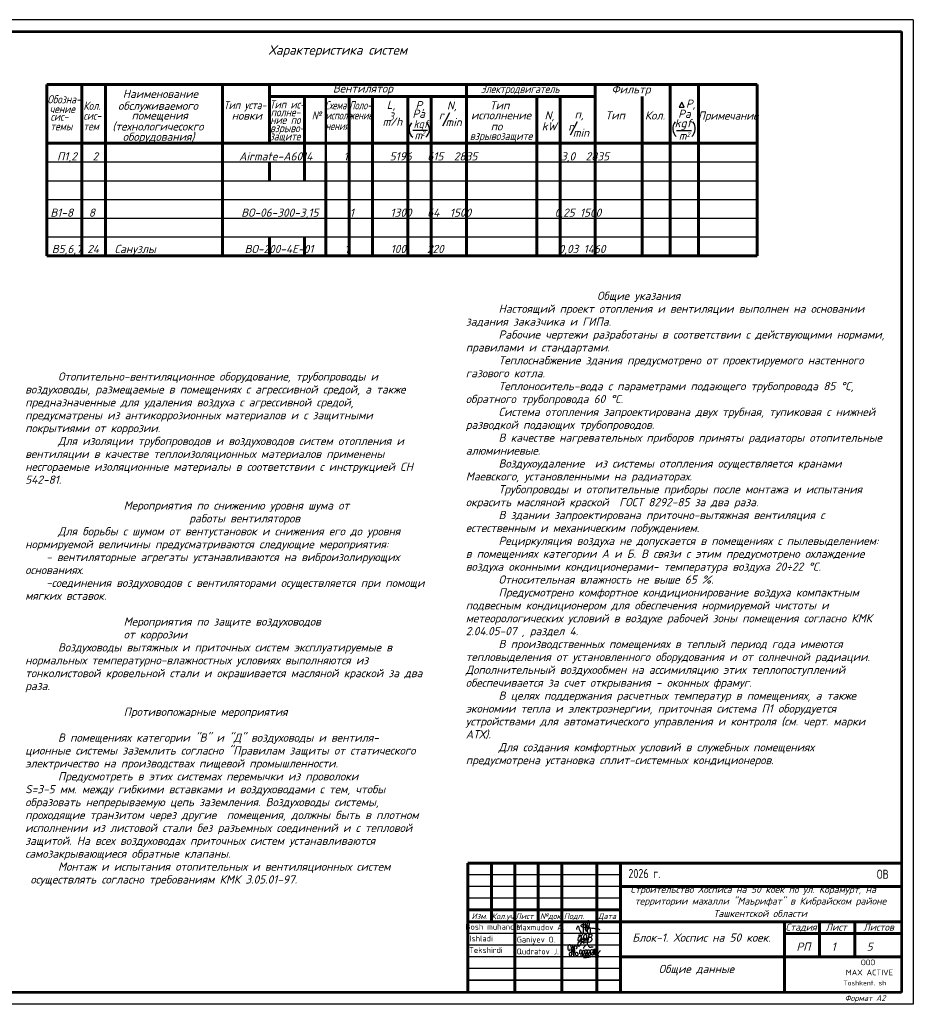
# Model space of a CAD drawing. Header units: millimetres. Extents: x -256102 to 1051688, y 9862 to 69256.
# Tile 2 of 33: x -234829 to -196702, y 9862 to 51862. Entities that reach past the tile are written whole.
import ezdxf
from ezdxf.enums import TextEntityAlignment as Align

# ---------------------------------------------------------------- set-up
doc = ezdxf.new("R2010")
doc.units = ezdxf.units.MM
doc.layers.add('Выносные', color=8, linetype='Continuous')
doc.layers.add('ТС', color=7, linetype='Continuous')
for name, color, linetype, lineweight in [('Выносные линии', 8, 'Continuous', 25), ('Основные', 153, 'Continuous', 53), ('Размер', 8, 'Continuous', 25), ('стены', 4, 'Continuous', 50), ('Текст', 7, 'Continuous', 13)]:
    doc.layers.add(name, color=color, linetype=linetype, lineweight=lineweight)
doc.styles.add('COMPLEX', font='isocpeur.ttf')
doc.styles.get("Standard").update_dxf_attribs({"font": 'isocpeui.ttf'})
doc.styles.add('style4', font='isocpeur.ttf', dxfattribs={"height": 350})
doc.styles.add('ГОСТ', font='isocpeur.ttf', dxfattribs={"oblique": 15})
doc.styles.add('ГОСТ3', font='isocpeur.ttf', dxfattribs={"oblique": 15, "height": 3})

# ---------------------------------------------------------------- blocks, each defined once
blk = doc.blocks.new('A$C4c4061ee')
at = {"color": 184, "lineweight": 30}
blk.add_spline([(-39.7, -7.1), (-36.8, 4), (-34, 7.9), (-31.2, -0.1), (-24.1, -16.2), (-16.7, -23.5), (-13.9, -23.5), (-12.5, -17.9), (-12.5, 12.7), (-8.3, 24.8), (-4.4, 27), (-3.4, 21.4), (-5.7, 12.9), (-4.4, 8), (-4.4, -10), (-2, -12.6), (3.3, -10), (9.6, 6.1), (12.6, 19.5), (7.6, 28.9), (4.7, 26.6), (2.4, 16.6), (1.1, -1.2), (2.9, -14.2), (6.8, -24.8), (10.9, -24.8), (15, -21.3), (16.5, -17.2), (16.5, -9.9), (12, 2), (5.9, 7.4), (-2.7, 10.3), (-10, 12.1), (-17, 12.1), (-21.5, 11.2), (-22.5, 7.7), (-20, 5.4), (-14, 3.7), (-0.7, 1.8), (11, 0.5), (22.2, -1.2), (37.6, -2.6), (43.5, -3.6), (49.3, -4.5), (54.9, -6.4)], degree=3, dxfattribs=at)
blk = doc.blocks.new('Odil Ganiyev')
at = {"color": 184, "lineweight": 30}
for points, knots in [([(278093, -189111), (278063, -189124), (277979, -189180), (277976, -189469), (278121, -189357), (278159, -189260), (278167, -189222)], [0, 0, 0, 0, 84.01965, 319.3343, 434.006974, 519.963926, 519.963926, 519.963926, 519.963926]), ([(278167, -189222), (278181, -189151), (278171, -189084), (278111, -189103), (278093, -189111)], [526.826092, 526.826092, 526.826092, 526.826092, 665.559085, 706.396126, 706.396126, 706.396126, 706.396126]), ([(278396, -189316), (278466, -189243), (278495, -189145), (278487, -189009), (278378, -188944), (278332, -188998), (278319, -189020), (278305, -189050), (278280, -189134), (278300, -189288), (278388, -189386)], [0, 0, 0, 0, 210.331661, 341.544209, 437.993539, 521.209993, 521.209993, 521.209993, 602.643394, 823.015149, 823.015149, 823.015149, 823.015149]), ([(278617, -189118), (278680, -189058), (278780, -189127), (278817, -189262), (278675, -189400), (278595, -189412), (278531, -189410)], [498.211239, 498.211239, 498.211239, 498.211239, 560.962433, 628.560844, 789.184895, 992.203079, 992.203079, 992.203079, 992.203079]), ([(278604, -188939), (278630, -188908), (278658, -188890), (278746, -188897), (278776, -188980), (278743, -189054), (278691, -189101), (278617, -189118)], [0, 0, 0, 0, 59.301687, 137.83445, 232.671471, 306.955654, 371.443461, 371.443461, 371.443461, 371.443461])]:
    blk.add_open_spline(points, degree=3, knots=knots, dxfattribs=at)
for points in [[(278174, -189155), (278173, -189633), (278135, -189699), (278036, -189702), (278008, -189605), (278074, -189469), (278128, -189405), (278218, -189288)], [(278009, -189095), (278081, -189029), (278139, -189055), (278204, -188993)], [(278218, -189288), (278220, -189298), (278251, -189229), (278258, -189294), (278315, -189206), (278295, -189231), (278320, -189288), (278380, -189198), (278355, -189239), (278384, -189286), (278449, -189192), (278428, -189223), (278438, -189281), (278515, -189197), (278494, -189208), (278505, -189282), (278604, -188932), (278563, -189514)], [(278213, -189509), (278316, -189388), (278340, -189483), (278421, -189425), (278521, -189382)]]:
    blk.add_spline(points, degree=3, dxfattribs=at)
blk = doc.blocks.new('A$C77aec0c1')
at = {"color": 184, "lineweight": 30}
for points in [[(-78.4, 25.2), (-78.4, 19.8), (-80.1, 15.4), (-82.7, 15.2), (-85.9, 18.3), (-87.6, 24.6), (-87.6, 33.5), (-85.8, 41.5), (-83.2, 44.9), (-79.5, 45.3), (-74.8, 37.3), (-71.4, 24), (-70.3, 12.8), (-70.6, 1.9), (-72.5, -8.2), (-74.5, -11.9), (-76.7, -12.4), (-79.3, -9.8), (-81.1, -2.5), (-80.5, 2.8), (-78.6, 6.3), (-76.3, 8.1), (-74.2, 8.6)], [(-70.3, 8.8), (-64.2, 15.4), (-63.4, 26), (-64.7, 36.5), (-65.8, 41.1), (-66, 40.4), (-65.4, 38.6), (-63.9, 30.6), (-63.4, 26), (-62.4, 17.4), (-61.3, 7.7), (-60.5, -1.3), (-59.7, -9.1), (-59.2, -11.6), (-59.5, -10.3), (-59.8, -8.8), (-61, 4.4), (-61.6, 9.7), (-62.2, 15.2), (-62.4, 16.8), (-60.5, 15), (-58.2, 15.7), (-56.6, 21.2), (-56.7, 31.2), (-55.8, 37.1), (-53.2, 40), (-50, 39.7), (-45.9, 34.7), (-45.4, 29.7), (-46.3, 25.7), (-48.8, 25), (-50.3, 25.3)], [(-56.6, 20.3), (-55.7, 12.4), (-53.4, 2), (-50.9, -4.5), (-47.7, -7.4), (-43.4, -8.2), (-40.2, -6.5), (-38.7, -1.4), (-39.6, 2.9), (-41.5, 6), (-44.2, 7.7), (-47, 7.2), (-47.6, 5.7)], [(-30.4, 1), (-29.8, 17.4), (-28.4, 20.1), (-25.6, 19.9), (-20.5, 13.6), (-18.9, 4.6), (-17.5, -7.1), (-18.5, -11.1), (-21.9, -11.5), (-24, -7.9), (-23.3, -0.6), (-20.4, 7.3), (-17, 14), (-13.9, 18.7), (-9.6, 18.3), (-6.3, 10.9), (-5, -2.4), (-5, -8.8), (-9, -10.1), (-12.3, -6.5), (-11.2, 0.2), (-8.3, 6.3), (-6.9, 12.8), (-4.7, 17.9), (-0.2, 20.5), (4.2, 17.9), (6, 9.7), (7.1, 1), (7.6, -6.8), (4.7, -8.8), (0.1, -8.1), (-0.1, -1.4), (3.2, 6.9), (7.8, 15.8), (10.6, 19.9), (16, 19.6), (19.3, 13.2), (20.4, 0.9), (19.5, -6.1), (16.8, -9.2), (13.6, -8.5), (11.7, -1), (15.1, 6.9), (19.9, 14.2), (24.4, 19.9), (31, 21.1), (35, 14.6), (36.2, 0.9), (34.1, -5.6), (29.3, -6.4), (26.9, -3.5), (30.5, 6.3), (35.4, 12.4), (39.7, 19.3), (40.4, 25.2), (40.7, 24.3), (43.9, -4.9), (43.8, -3.9), (42.9, 9.7), (43.1, 12.5), (45.5, 16.5), (50.4, 21.1), (52.2, 22.2), (51.2, 21.8)], [(-10.4, 26.1), (-11.3, 30.7), (-5.9, 37.4), (1.2, 43.5), (6.2, 44.3), (10.3, 42.2), (12.4, 38), (15, 34.5), (18.4, 33), (24.9, 33.5), (29.4, 34.6), (33.6, 34.4), (35.1, 34)], [(42.9, 10.8), (45.1, 7.7), (48.3, 5.7), (51.7, 3.7), (54.9, -0.4), (57.8, -5.8), (58.9, -10.7), (58.5, -15.5), (56.8, -17.9), (52, -18.5), (48.4, -18.1), (46.1, -15.6), (45.8, -12.6), (48.1, -9.4), (51.1, -6.3), (54.5, -2.6), (57.9, 1), (62.2, 6.3), (66.5, 12.8), (69.8, 17.8)], [(-11.8, -17.3), (-2.7, -17.5), (7.9, -15.9), (17.6, -14.8), (25.1, -13.1), (30.9, -13.1)]]:
    blk.add_spline(points, degree=3, dxfattribs=at)

msp = doc.modelspace()

# ---------------------------------------------------------------- linework, layer by layer
at = {"color": 7, "lineweight": 50}
msp.add_line((-221770.3, 48592.4), (-221770.3, 45792.4), dxfattribs=at)
at = {"color": 7, "lineweight": 25}
for p, q in [((-206582.6, 48340.8), (-206696.7, 48131.7)), ((-206473.1, 48131.7), (-206582.6, 48340.8)), ((-216485.4, 47888.4), (-216785.1, 47322.5)), ((-206696.7, 48131.7), (-206473.1, 48131.7)), ((-211042.3, 47506.9), (-211342, 46941)), ((-218060.8, 47146.3), (-217428, 47146.3)), ((-206801.7, 47135.1), (-206169, 47135.1))]:
    msp.add_line(p, q, dxfattribs=at)
at = {"color": 7}
for p, q in [((-233670.3, 45792.4), (-210270.3, 45792.4)), ((-210270.3, 45792.4), (-205803.6, 45792.4)), ((-205803.6, 45792.4), (-203370.3, 45792.4)), ((-233670.3, 44992.4), (-231170.3, 44992.4)), ((-231170.3, 44992.4), (-210270.3, 44992.4)), ((-210270.3, 44992.4), (-205803.6, 44992.4)), ((-205803.6, 44992.4), (-203370.3, 44992.4)), ((-233670.3, 44192.4), (-210270.3, 44192.4)), ((-210270.3, 44192.4), (-205803.6, 44192.4)), ((-205803.6, 44192.4), (-203370.3, 44192.4)), ((-233670.3, 43392.4), (-210270.3, 43392.4)), ((-210270.3, 43392.4), (-203370.3, 43392.4)), ((-233670.3, 42592.4), (-231170.3, 42592.4)), ((-233670.3, 42592.4), (-210270.3, 42592.4)), ((-233670.3, 42592.4), (-210270.3, 42592.4)), ((-231170.3, 42592.4), (-210270.3, 42592.4)), ((-210270.3, 42592.4), (-203370.3, 42592.4)), ((-210270.3, 42592.4), (-203370.3, 42592.4)), ((-210270.3, 42592.4), (-205803.6, 42592.4)), ((-233670.3, 41792.4), (-210270.3, 41792.4)), ((-233670.3, 41792.4), (-210270.3, 41792.4)), ((-210270.3, 41792.4), (-203370.3, 41792.4)), ((-210270.3, 41792.4), (-203370.3, 41792.4))]:
    msp.add_line(p, q, dxfattribs=at)
at = {"color": 7, "lineweight": 25}
for centre, start, end in [((-217781, 47179.6), 138.7479, 230.05968), ((-217781, 47179.6), 309.94032, 41.2521), ((-206533.9, 47213.5), 138.7479, 230.05968), ((-206435.3, 47213.5), 309.94032, 41.2521)]:
    msp.add_arc(centre, 434.2, start, end, dxfattribs=at)
at = {"layer": 'Выносные', "color": 7, "linetype": 'Continuous'}
for p, q in [((-209201.5, 15386.8), (-215701.5, 15386.8)), ((-209201.5, 14886.8), (-215701.5, 14886.8)), ((-209201.5, 14386.8), (-215701.5, 14386.8)), ((-209201.5, 12886.8), (-215701.5, 12886.8)), ((-209201.5, 12386.8), (-215701.5, 12386.8)), ((-209201.5, 11886.8), (-215701.5, 11886.8)), ((-209201.5, 11386.8), (-215701.5, 11386.8)), ((-209201.5, 10886.8), (-215701.5, 10886.8))]:
    msp.add_line(p, q, dxfattribs=at)
at = {"layer": 'Выносные', "color": 7, "linetype": 'Continuous', "lineweight": 15}
msp.add_line((-209201.5, 13386.8), (-215701.5, 13386.8), dxfattribs=at)
at = {"layer": 'Выносные линии', "color": 7}
msp.add_line((-215701.5, 10886.8), (-209201.5, 10886.8), dxfattribs=at)
at = {"layer": 'Основные', "color": 7}
for p, q in [((-254101.5, 51361.7), (-197201.5, 51361.7)), ((-197201.5, 51361.7), (-197201.5, 10361.7)), ((-197201.5, 10361.7), (-254101.5, 10361.7))]:
    msp.add_line(p, q, dxfattribs=at)
at = {"layer": 'Размер', "color": 7}
for p, q in [((-196701.5, 51861.7), (-256101.5, 51861.7)), ((-196701.5, 51861.7), (-196701.5, 9861.7)), ((-196701.5, 9861.7), (-256101.5, 9861.7))]:
    msp.add_line(p, q, dxfattribs=at)
at = {"layer": 'стены', "color": 7, "linetype": 'Continuous', "lineweight": 60}
for p, q in [((-215701.5, 15886.8), (-215701.5, 10386.8)), ((-197201.5, 15886.8), (-215701.5, 15886.8)), ((-214701.5, 15886.8), (-214701.5, 13386.8)), ((-213701.5, 15886.8), (-213701.5, 10386.8)), ((-212701.5, 15886.8), (-212701.5, 13386.8)), ((-211701.5, 15886.8), (-211701.5, 10386.8)), ((-210201.5, 15886.8), (-210201.5, 10386.8)), ((-209201.5, 15886.8), (-209201.5, 10386.8)), ((-209201.5, 14886.8), (-197201.5, 14886.8)), ((-209201.5, 13886.8), (-215701.5, 13886.8)), ((-215701.5, 13386.8), (-197201.5, 13386.8)), ((-202201.5, 13386.8), (-202201.5, 10386.8)), ((-200701.5, 13386.8), (-200701.5, 11886.8)), ((-199201.5, 13386.8), (-199201.5, 11886.8)), ((-202201.5, 12886.8), (-197201.5, 12886.8)), ((-209201.5, 11886.8), (-197201.5, 11886.8))]:
    msp.add_line(p, q, dxfattribs=at)
at = {"layer": 'ТС', "color": 7, "lineweight": 60}
for p, q in [((-233670.3, 49092.4), (-233670.3, 41792.4)), ((-233670.3, 49092.4), (-210270.3, 49092.4)), ((-232170.3, 49092.4), (-232170.3, 41792.4)), ((-231170.3, 49092.4), (-231170.3, 41792.4)), ((-226170.3, 49092.4), (-226170.3, 41792.4)), ((-224170.3, 49092.4), (-224170.3, 46592.4)), ((-215770.3, 49092.4), (-215770.3, 41792.4)), ((-210270.3, 49092.4), (-210270.3, 41792.4)), ((-210270.3, 49092.4), (-210270.3, 41792.4)), ((-210270.3, 49092.4), (-203370.3, 49092.4)), ((-207070.3, 49092.4), (-207070.3, 41792.4)), ((-205870.3, 49092.4), (-205870.3, 41792.4)), ((-203370.3, 49092.4), (-203370.3, 41792.4)), ((-224170.3, 48592.4), (-210270.3, 48592.4)), ((-222670.3, 48592.4), (-222670.3, 45792.4)), ((-220770.3, 48592.4), (-220770.3, 41792.4)), ((-219770.3, 48592.4), (-219770.3, 41792.4)), ((-218270.3, 48592.4), (-218270.3, 41792.4)), ((-217270.3, 48592.4), (-217270.3, 41792.4)), ((-212770.3, 48592.4), (-212770.3, 41792.4)), ((-211770.3, 48592.4), (-211770.3, 41792.4)), ((-208270.3, 48592.4), (-208270.3, 41792.4)), ((-233670.3, 46592.4), (-210270.3, 46592.4)), ((-210270.3, 46592.4), (-203370.3, 46592.4)), ((-224170.3, 45792.4), (-224170.3, 44992.4)), ((-222670.3, 45792.4), (-222670.3, 44992.4)), ((-221770.3, 45792.4), (-221770.3, 41792.4)), ((-224168.6, 42592.4), (-224168.6, 41792.4)), ((-222670.3, 42592.4), (-222670.3, 41792.4)), ((-233670.3, 41792.4), (-210270.3, 41792.4)), ((-210270.3, 41792.4), (-203370.3, 41792.4))]:
    msp.add_line(p, q, dxfattribs=at)

# ---------------------------------------------------------------- block references
at = {"xscale": 0.7326778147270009, "yscale": 0.7326778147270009, "zscale": 0.7326778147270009, "rotation": 351.5695638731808}
msp.add_blockref('Odil Ganiyev', (-392152.6, 179699.8), dxfattribs=at)
for name, p, xscale, yscale, zscale in [('A$C4c4061ee', (-210645.3, 13123.5), 10.45975922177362, 10.45975922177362, 10.45975922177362), ('A$C77aec0c1', (-210663.1, 12010.1), 8.776011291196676, 8.776011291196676, 8.776011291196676)]:
    msp.add_blockref(name, p, dxfattribs=dict(xscale=xscale, yscale=yscale, zscale=zscale))

# ---------------------------------------------------------------- texts
at = {"color": 7, "lineweight": 50, "style": 'ГОСТ', "oblique": 15}
for s, height, p in [('Характеристика систем', 400, (-224206, 50369.1)), ('Наименование', 350, (-230430.4, 48524.3)), ('Вентилятор', 350, (-221466.1, 48753.2)), ('Фильтр', 350, (-209576.1, 48717.1)), ('обслуживаемого', 350, (-230629.9, 48014.5)), ('L,', 350, (-219167.4, 48058.7)), ('Р,', 350, (-217944.3, 48038.3)), ('N,', 350, (-216601.2, 48028.1)), ('Тип ', 350, (-214769.2, 48032)), (' Р,', 350, (-206626.5, 48102.5)), ('Ра', 350, (-218073.7, 47675)), ('N,', 350, (-212435.2, 47604.5)), ('п,', 350, (-211151.9, 47654.8)), ('Тип ', 350, (-209838.4, 47605.7)), ('Кол.', 350, (-208153.6, 47602.2)), ('Pа', 350, (-206733.7, 47671.9)), ('(технологичесокго', 350, (-230873.8, 47133.6)), ('помещения', 350, (-230053.5, 47602.1)), ('новки', 350, (-225783, 47596.3)), ('m/h', 350, (-219345.1, 47338.6)), ('r', 350, (-216943.1, 47609.4)), ('min', 350, (-216662.1, 47316.8)), ('исполнение', 350, (-215572, 47611.2)), ('kW', 350, (-212553.9, 47139.1)), ('kgf', 350, (-206884.7, 47274.2)), ('оборудования)', 350, (-230430.4, 46695.2)), ('по', 350, (-214732.2, 47136.8)), ('r', 350, (-211422.1, 47124)), ('min', 350, (-211226.2, 46866.8)), ('m', 350, (-217985.4, 46754.8)), ('m', 350, (-206708.5, 46735.6)), ('Блок-1. Хоспис на 50 коек.', 350, (-208690.6, 12532.7)), ('Общие данные', 350, (-207565, 11194.8))]:
    msp.add_text(s, height=height, dxfattribs=at).set_placement(p)
for s, height, width, p in [('Электродвигатель', 350, 0.84, (-215162, 48730.9)), ('Обозна-', 350, 0.84, (-233645.3, 48291.5)), ('Кол.', 350, 0.84, (-232111, 48016)), ('Тип уста-', 350, 0.84, (-226124.2, 48044.3)), ('Тип ис-', 350, 0.84, (-224163.7, 48072.3)), ('Схема', 350, 0.75, (-221802.7, 48036.6)), ('Поло-', 350, 0.75, (-220769.3, 48036.1)), ('чение', 350, 0.84, (-233552.2, 47876.7)), ('полне-', 350, 0.84, (-224118.6, 47738.6)), ('№', 350, 0.84, (-222367.8, 47603.5)), ('3', 350, 0.84, (-219080.7, 47555.7)), ('Примечание', 350, 0.95, (-205889.2, 47596.2)), ('сис-', 350, 0.84, (-233516.4, 47554.8)), ('сис-', 350, 0.84, (-232111, 47594)), ('ние по', 350, 0.84, (-224136.6, 47413.9)), ('испол-', 350, 0.75, (-221781.2, 47604)), ('жение', 350, 0.75, (-220775.3, 47609.9)), ('kgf', 350, 0.84, (-218020.4, 47237.1)), ('темы', 350, 0.84, (-233519.8, 47138.4)), ('тем', 350, 0.84, (-232111, 47142.4)), ('взрыво-', 350, 0.84, (-224145.7, 47062.1)), ('нения', 350, 0.75, (-221781.2, 47151.1)), ('2', 200, 0.8, (-217673, 46919.5)), ('2', 200, 0.8, (-206366.5, 46863.3)), ('защите', 350, 0.84, (-224163.7, 46710.4)), ('взрывозащите', 350, 0.87, (-215625.8, 46728.1))]:
    msp.add_text(s, height=height, dxfattribs=dict(at, width=width)).set_placement(p)
for s, p in [('Строительство Хосписа на 50 коек по ул. Корамурт, на', (-208769.3, 14614.3)), ('территории махалли "Маърифат" в Кибрайском районе', (-208585.9, 14116.6)), ('Ташкентской области', (-205229.7, 13586.7))]:
    msp.add_text(s, height=300).set_placement(p)
at = {"color": 0, "linetype": 'Continuous', "lineweight": -2, "style": 'COMPLEX', "width": 0.85}
msp.add_text('Bosh muhandis', height=250, dxfattribs=at).set_placement((-214636.9, 13168.7), align=Align.MIDDLE_CENTER)
at = {"color": 0, "linetype": 'Continuous', "lineweight": -2, "style": 'COMPLEX'}
for s, p in [('Maxmudov A.', (-213627.6, 13023.2)), ('Ganiyev O.', (-213618.8, 12497.5)), ('Qudratov J.', (-213627.6, 11990.1))]:
    msp.add_text(s, height=250, dxfattribs=at).set_placement(p)
for s, p in [('Ishladi', (-215133.1, 12669.8)), ('Tekshirdi', (-214934.9, 12176.8))]:
    msp.add_text(s, height=250, dxfattribs=at).set_placement(p, align=Align.MIDDLE_CENTER)
at = {"style": 'COMPLEX'}
for s, p in [('ООО', (-198936.3, 11528.6)), ('MAX ACTIVE', (-199580.1, 11097.3))]:
    msp.add_text(s, height=243.53, dxfattribs=at).set_placement(p)
at = {"ltscale": 100, "style": 'COMPLEX'}
msp.add_text('Toshkent. sh', height=206.667, dxfattribs=at).set_placement((-197858.1, 10669.1), align=Align.RIGHT)
at = {"color": 7, "ltscale": 100, "char_height": 350, "attachment_point": 1, "line_spacing_factor": 0.942857, "style": 'ГОСТ3'}
for s, width, insert in [('{\\C256;^I^I^I^IОбщие указания\\P^IНастоящий проект отопления и вентиляции выполнен на основании задания заказчика и ГИПа.\\P^IРабочие чертежи разработаны в соответствии с действующими нормами, правилами и стандартами.\\P^IТеплоснабжение здания предусмотрено от проектируемого настенного газового котла.\\P^IТеплоноситель-вода с параметрами подающего трубопровода 85 %%DС,  обратного трубопровода 60 %%DС.\\P^IСистема отопления запроектирована двух трубная, тупиковая с нижней разводкой подающих трубопроводов.\\P^IВ качестве нагревательных приборов приняты радиаторы отопительные алюминиевые.\\P^IВоздухоудаление  из системы отопления осуществляется кранами  \\PМаевского, установленными на радиаторах.\\P^IТрубопроводы и отопительные приборы после монтажа и испытания  окрасить масляной краской  ГОСТ 8292-85 за два раза.\\P^IВ здании запроектирована приточно-вытяжная вентиляция с естественным и механическим побуждением.\\P^I}Рециркуляция воздуха не допускается в помещениях с пылевыделением: в помещениях категории А и Б. В связи с этим предусмотрено охлаждение воздуха оконными кондиционерами- температура воздуха 20÷22 °С. \\P^IОтносительная влажность не выше 65 %.\\P^IПредусмотрено комфортное кондиционирование воздуха компактным подвесным кондиционером для обеспечения нормируемой чистоты и метеорологических условий в воздухе рабочей зоны помещения согласно КМК 2.04.05-07 , раздел 4.\\P^IВ производственных помещениях в теплый период года имеются тепловыделения от установленного оборудования и от солнечной радиации. Дополнительный воздухообмен на ассимиляцию этих теплопоступлений обеспечивается за счет открывания - оконных фрамуг.\\P^IВ целях поддержания расчетных температур в помещениях, а также экономии тепла и электроэнергии, приточная система П1 оборудуется устройствами для автоматического управления и контроля (см. черт. марки АТХ).\\P^I{\\C256;Для создания комфортных условий в служебных помещениях предусмотрена установка сплит-системных кондиционеров.\\P^I}', 17875.416, (-215796.2, 40258.2)), ('{\\C256;^I}Отопительно-вентиляционное оборудование, трубопроводы и воздуховоды, размещаемые в помещениях с агрессивной средой, а также предназначенные для удаления воздуха с агрессивной средой,  предусматрены из антикоррозионных материалов и с защитными покрытиями от коррозии.\\P^IДля изоляции трубопроводов и воздуховодов систем отопления и вентиляции в качестве теплоизоляционных материалов применены несгораемые изоляционные материалы в соответствии с инструкцией СН 542-81.\\P{\\C256;\\P^I^I^IМероприятия по снижению уровня шума от                         ^I^I^I^Iработы вентиляторов^I\\P^IДля борьбы с шумом от вентустановок и снижения его до уровня нормируемой величины предусматриваются следующие мероприятия:\\P    - вентиляторные агрегаты устанавливаются на виброизолирующих^I\\Pоснованиях.\\P    -соединения воздуховодов с вентиляторами осуществляется при помощи мягких вставок.\\P\\P^I^I^IМероприятия по защите воздуховодов                      ^I^I^I^I^Iот коррозии^I\\P^IВоздуховоды вытяжных и приточных систем эксплуатируемые в нормальных температурно-влажностных условиях выполняются из тонколистовой кровельной стали и окрашивается масляной краской за два раза.\\P\\P^I^I^IПротивопожарные мероприятия\\P\\P^IВ помещениях категории "В" и "Д" воздуховоды и вентиля-\\Pционные системы заземлить согласно "Правилам защиты от статического электричество на производствах пищевой промышленности.\\P^IПредусмотреть в этих системах перемычки из проволоки \\PS=3-5 мм. между гибкими вставками и воздуховодами с тем, чтобы образовать непрерываемую цепь заземления. Воздуховоды системы, проходящие транзитом через другие  помещения, должны быть в плотном исполнении из листовой стали без разъемных соединений и с тепловой защитой. На всех воздуховодах приточных систем устанавливаются самозакрывающиеся обратные клапаны.\\P^IМонтаж и испытания отопительных и вентиляционных систем \\P осуществлять согласно требованиям КМК 3.05.01-97. }', 17120.313, (-234592.9, 36816.3))]:
    msp.add_mtext_dynamic_manual_height_columns(s, width=width, gutter_width=15, heights=[0], dxfattribs=dict(at, insert=insert))
at = {"layer": 'Размер', "color": 7, "lineweight": 25, "style": 'ГОСТ', "oblique": 15}
for s, p in [('  П1,2   2                           Airmate-A6014      1        5196   615  2835                3,0  2835   ', (-233680.3, 45856.5)), ('  В1-8   8                            ВО-06-300-3,15      1       1300   64  1500                0,25 1500  ', (-233964.7, 43456.5)), (' В5,6,7 24   Санузлы                 ВО-200-4Е-01      1        100    220                      0,03 1460   ', (-233680.3, 41907.1))]:
    msp.add_text(s, height=350, dxfattribs=at).set_placement(p)
at = {"layer": 'Размер', "color": 7, "lineweight": 25, "insert": (-241712.5, 44723.4), "char_height": 350, "width": 21202.977, "attachment_point": 5, "line_spacing_factor": 0.7, "style": 'ГОСТ'}
msp.add_mtext('{\\fArial Narrow|b0|i0|c204|p34;\\W0.8;\\T0.95;\\C0;Схемы систем отопления и теплоснабжения  установок П1,П2,П3,П4. Узел управления 1 }', dxfattribs=at)
at = {"layer": 'Текст', "color": 7, "lineweight": 25, "style": 'style4', "width": 0.8}
for s, p in [('2026 г.', (-208857.3, 15244.9)), ('ОВ', (-198256.2, 15215.7))]:
    msp.add_text(s, height=390, dxfattribs=at).set_placement(p)
at = {"layer": 'Текст', "color": 7, "style": 'ГОСТ', "oblique": 15}
for s, height, p in [('Изм.', 250, (-215549.3, 13497.7)), ('Кол.уч', 250, (-214694.2, 13492.3)), ('Лист', 250, (-213680, 13497.7)), ('№док.', 250, (-212627.8, 13497.7)), ('Подп.', 250, (-211612.7, 13497.7)), ('Дата', 250, (-210152, 13497.7)), ('Стадия', 300, (-202149.8, 13004.2)), ('Лист', 300, (-200441.5, 13004.2)), ('Листов', 300, (-198832.2, 13004.2)), ('РП', 350, (-201689, 12146.1)), ('1', 350, (-200189, 12146.1)), ('5', 350, (-198689, 12146.1))]:
    msp.add_text(s, height=height, dxfattribs=at).set_placement(p)
at = {"layer": 'Текст', "color": 7, "insert": (-199628.5, 10254.1), "char_height": 250, "width": 86594.14, "attachment_point": 1, "style": 'ГОСТ'}
msp.add_mtext('Формат А2', dxfattribs=at)

doc.saveas('drawing.dxf')
